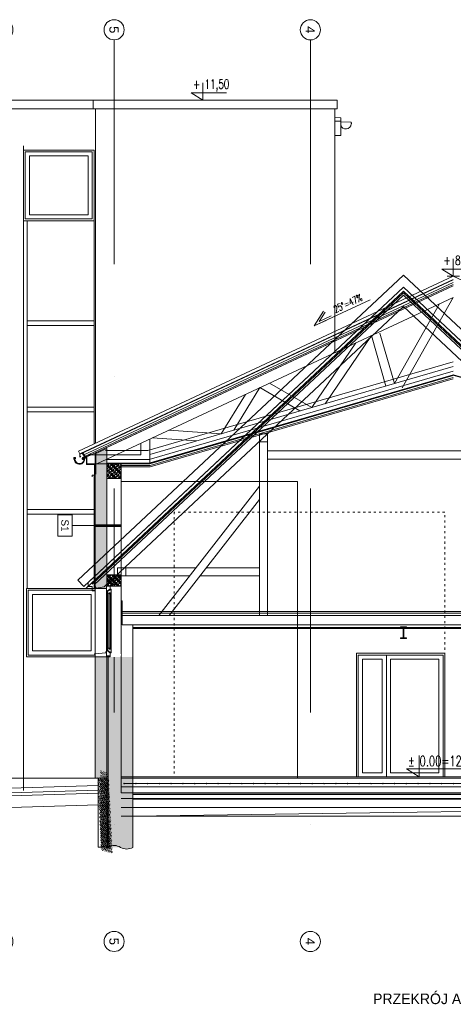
# Model space of a CAD drawing. Header units: centimetres. Extents: x -122 to 72759, y 3298 to 43172.
# Tile 7 of 243: x 26358 to 27096, y 19846 to 21519. Entities that reach past the tile are written whole.
import ezdxf
from ezdxf.enums import TextEntityAlignment as Align

# ---------------------------------------------------------------- set-up
doc = ezdxf.new("R2010")
doc.units = ezdxf.units.CM
doc.header["$MEASUREMENT"] = 0
for name, pattern in [('0.50mmSolid', [0]), ('ACAD_ISO03W100', [30, 12, -18]), ('DASHDOT', [25.4, 12.7, -6.35, 0, -6.35]), ('PAPA', [0.75, 0.35, -0.4])]:
    doc.linetypes.add(name, pattern=pattern)
doc.layers.get('0').update_dxf_attribs({"lineweight": 5})
for name, color, linetype, lineweight in [('0-LINIA CIENKA', 7, 'Continuous', 5), ('0-meble', 7, 'Continuous', 5), ('0-OSIE', 7, 'DASHDOT', 5), ('0-WIDOSK', 7, 'Continuous', 5), ('1', 7, 'Continuous', 5), ('1- ŚREDNIA', 7, 'Continuous', 5), ('1-METKI', 7, 'Continuous', 5), ('2', 7, 'Continuous', 5), ('_ nowe meble', 7, 'Continuous', 5), ('_ ściany konstrukcyjne', 7, 'Continuous', 5), ('A_izol-termiczna', 7, 'ZIGZAG', 5), ('A_okna', 7, 'Continuous', 5), ('A_opisy warstwy', 7, 'Continuous', 5), ('A_sciany', 7, 'Continuous', 5), ('A_widokowa', 7, 'Continuous', 5), ('cienka', 7, 'Continuous', 5), ('cienka sciany', 7, 'Continuous', 5), ('hacze', 7, 'Continuous', 5), ('istniejące hatch', 7, 'Continuous', 5), ('Istniejące sciany', 7, 'Continuous', 5), ('meble', 7, 'Continuous', 5), ('opisy', 7, 'Continuous', 5), ('PR-METKI', 7, 'Continuous', 5), ('widok', 7, 'Continuous', 5), ('wymiarowanie', 7, 'Continuous', 5), ('ZZZ_Xref', 7, 'Continuous', 5)]:
    doc.layers.add(name, color=color, linetype=linetype, lineweight=lineweight)
doc.styles.add('Century', font='GOTHIC.TTF')
doc.styles.add('ROMAN', font='romans.shx', dxfattribs={"width": 0.7})
doc.styles.get("Standard").update_dxf_attribs({"font": 'ARIAL.TTF'})
doc.linetypes.add('BATTING', pattern='A,0.0001,-0.1,[134,ltypeshp.shx,S=0.1,R=0,X=-0.1,Y=0],-0.2,[134,ltypeshp.shx,S=0.1,R=180,X=0.1,Y=0],-0.1', length=0.4001)
doc.linetypes.add('ZIGZAG', pattern='A,0.0001,-0.2,[131,ltypeshp.shx,S=0.2,R=0,X=-0.2,Y=0],-0.4,[131,ltypeshp.shx,S=0.2,R=180,X=0.2,Y=0],-0.2', length=0.8001)

# ---------------------------------------------------------------- blocks, each defined once
blk = doc.blocks.new('G$CFF31B65D')
at = {"layer": '1', "color": 5}
for points in [[(-17.46338415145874, -1.705528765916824, 0.4949459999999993), (-17.63218021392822, -4.483298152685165, 0.4949459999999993)], [(-17.52838063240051, -4.701300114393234, 0.05088499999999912), (-17.28784775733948, -6.514592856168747, 0.05088499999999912)], [(-15.42904663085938, -3.852965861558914, 0.845154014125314), (-17.4633846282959, -1.70552858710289, 0.845154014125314)], [(-3.456557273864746, -2.952357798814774, 0.5176379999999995), (-1.533658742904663, -4.469744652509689, 0.5176379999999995)], [(-0.4606122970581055, -2.954135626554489, 0.9493113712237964), (-3.456557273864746, -2.952357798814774, 0.9493113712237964)]]:
    blk.add_lwpolyline(points, format="xyb", dxfattribs=at)
at = {"layer": '1', "color": 8}
for points in [[(-17.52838826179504, -4.70129582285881, 0.2100870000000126), (-17.63217961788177, -4.483294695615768, 0.2100870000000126)], [(-17.22514343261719, -4.786894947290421, 1.147708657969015), (-0.243046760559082, -1.724657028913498, 1.167850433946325)], [(-16.72350168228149, -4.813299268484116, 1.162375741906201), (-0.8007011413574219, -1.640341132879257, 1.162375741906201)], [(-0.03077507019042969, -0.01365968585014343, 0.4172011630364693), (-0.6907168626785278, -1.947348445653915)], [(0.1873434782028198, -0.4635756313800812, 0.4172011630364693), (-0.243046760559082, -1.724657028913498, 0.2914734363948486)]]:
    blk.add_lwpolyline(points, format="xyb", dxfattribs=at)
at = {"layer": '2', "color": 8, "linetype": 'Continuous'}
for points in [[(-1.192092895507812e-07, 2.980232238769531e-08), (10.69585430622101, 4.322478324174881)], [(0.1873430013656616, -0.4635757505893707), (10.88319754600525, 3.858902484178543)]]:
    blk.add_lwpolyline(points, dxfattribs=at)
at = {"layer": '2', "color": 8}
for points in [[(-1.192092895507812e-07, 2.980232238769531e-08), (2.400547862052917, 0.9701249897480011)], [(0.1873430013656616, -0.4635757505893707), (2.587891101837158, 0.506549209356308)]]:
    blk.add_lwpolyline(points, dxfattribs=at)
at = {"layer": '2', "color": 5}
for points in [[(-15.8032888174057, -3.517161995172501, 2.980910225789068), (-16.94749903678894, -3.898668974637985, 2.980910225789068)], [(-16.23140358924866, -4.558623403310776, 1.097924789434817), (-0.9713510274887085, -2.872213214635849, 1.097924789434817)], [(-15.8032888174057, -3.517161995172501, 0.1712597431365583), (-16.23140358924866, -4.558623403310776, 0.1712597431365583)], [(-0.9710583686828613, -1.288913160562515, 1.447768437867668), (-1.573584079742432, -4.981036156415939, 1.447768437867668)], [(-2.957248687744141, -2.97863981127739, 1.000000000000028), (-0.9600135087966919, -3.083768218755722, 1.000000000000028)], [(-0.9600135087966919, -3.083768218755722, 0.9999999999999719), (-2.957248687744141, -2.97863981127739, 0.9999999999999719)]]:
    blk.add_lwpolyline(points, format="xyb", dxfattribs=at)
blk = doc.blocks.new('G$C3BFB8617')
at = {"layer": 'widok'}
for points in [[(-236.5215881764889, -84.3569107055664), (-141.459330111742, -40.02865183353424)], [(236.5206776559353, -84.35691046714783), (141.4584195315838, -40.02865147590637)], [(-220.6314879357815, -59.18700909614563), (-236.5215881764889, -84.3569107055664), (-216.2202944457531, -74.89026188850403)], [(-217.9255990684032, -60.89527320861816), (-227.9993795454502, -76.85213017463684), (-207.6676196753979, -67.37127494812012)], [(217.9246884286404, -60.89527297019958), (227.9984689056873, -76.85212981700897), (207.6667090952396, -67.37127470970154)], [(220.6305772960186, -59.18700885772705), (236.5206776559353, -84.35691046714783), (216.2193838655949, -74.89026165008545)]]:
    blk.add_lwpolyline(points, dxfattribs=at)
at = {"layer": '1-METKI', "char_height": 12, "width": 102.004118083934, "style": 'ROMAN'}
for insert, attachment_point, rotation in [((-199.9947716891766, -62.33350193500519), 7, 24.999999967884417), ((199.9938610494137, -62.33350157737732), 9, 335.000000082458)]:
    blk.add_mtext('25%%D=47%', dxfattribs=dict(at, insert=insert, attachment_point=attachment_point, rotation=rotation))
blk = doc.blocks.new('G$CD35C05A2')
at = {"layer": 'hacze', "transparency": 33554687}
h = blk.add_hatch(dxfattribs=at)
h.set_pattern_fill('JIS_STN_1E', color=256, scale=4, angle=228.1887953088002, style=0)
h.set_pattern_definition([(45.00000000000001, (-13749.15133592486, -4272.733391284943), (-2.828427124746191, 2.828427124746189), []), (45.00000000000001, (-13746.33133593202, -4272.733391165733), (-2.828427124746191, 2.828427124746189), [3.999999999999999, -2])])
h.paths.add_polyline_path([(8.940696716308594e-08, -2.384185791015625e-07), (-24.0000008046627, -2.384185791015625e-07), (-24.0000008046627, -24.99999833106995), (2.980232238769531e-08, -24.99999856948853)])
at = {"layer": 'hacze'}
blk.add_lwpolyline([(8.940696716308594e-08, -2.384185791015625e-07), (-24.0000008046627, -2.384185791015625e-07), (-24.0000008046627, -24.99999833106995), (2.980232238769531e-08, -24.99999856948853)], close=True, dxfattribs=at)
blk = doc.blocks.new('A$C0DC714C1')
at = {"layer": '0-meble', "const_width": 1}
blk.add_lwpolyline([(-17.55801372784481, 10.83378572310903), (0, 0), (0, 10.83378572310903)], dxfattribs=at)
at = {"layer": 'PR-METKI', "ltscale": 15}
for points in [[(0, 0), (0, 28.97003432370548)], [(0, 0), (-17.55801372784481, 10.83378572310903), (99.60958547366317, 10.83378572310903), (0, 10.83378572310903), (0, 0)], [(-12.74297661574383, 0), (12.74297661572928, 0)]]:
    blk.add_lwpolyline(points, dxfattribs=at)
at = {"layer": 'PR-METKI', "ltscale": 15, "insert": (-15.39565314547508, 28.40438462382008), "char_height": 14, "width": 220.3664531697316, "attachment_point": 1}
blk.add_mtext('{\\W0.7;\\Fromans|c238;%%P 0.00=127,35}', dxfattribs=at)
blk = doc.blocks.new('*U1276')
blk.add_line((5.577398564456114e-15, 43.51121908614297), (0, 0))
blk.add_lwpolyline([(20.30405022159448, 43.51121908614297), (-20.30405022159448, 43.51121908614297), (-20.30405022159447, 70.82629895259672), (20.30405022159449, 70.82629895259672)], close=True)
at = {"ltscale": 2, "const_width": 5}
blk.add_lwpolyline([(-5.201511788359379e-15, -48.88860509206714), (0, 0)], dxfattribs=at)
at = {"style": 'Century'}
blk.add_attdef('OZNACZENIE', text='', height=14, dxfattribs=at).set_placement((5.940714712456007e-15, 57.16875901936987), align=Align.MIDDLE_CENTER)
blk = doc.blocks.new('G$C1FD5D5F6')
at = {"layer": '0-OSIE', "ltscale": 30}
for points in [[(-3.874301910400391e-07, 1309.524713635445), (2.086162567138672e-07, -205.2947586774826)], [(370.6193493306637, 1309.289709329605), (370.6193504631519, -205.5297627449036)], [(559.6760738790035, 1309.508576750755), (559.6760730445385, -205.3108962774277)], [(893.5374016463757, 1309.399463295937), (893.5374023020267, -205.4200088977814)], [(1446.462766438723, 1309.513214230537), (1446.462766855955, -205.3062583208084)], [(1538.598345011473, 1309.526631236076), (1538.59834626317, -205.2928411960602)], [(1713.673783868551, 1309.51377594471), (1713.673783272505, -205.3056961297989)]]:
    blk.add_lwpolyline(points, dxfattribs=at)
at = {"layer": '0-OSIE', "linetype": '0.50mmSolid', "ltscale": 40}
for centre in [(-1.221895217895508e-06, 1326.660354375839), (370.6193497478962, 1326.425350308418), (559.6760720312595, 1326.644216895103), (893.5374011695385, 1326.535103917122), (1446.462765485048, 1326.648854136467), (1539.037582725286, 1326.662271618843), (1714.113021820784, 1326.649416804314), (-4.470348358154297e-07, -222.4303995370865), (370.6193498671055, -222.6654036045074), (559.6760731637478, -222.4465364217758), (893.5374018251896, -222.5556497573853), (1446.462766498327, -222.4418991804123), (1538.598345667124, -222.4284820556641), (1713.673783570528, -222.4413367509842)]:
    blk.add_circle(centre, 17.1356406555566, dxfattribs=at)
at = {"layer": '0-OSIE', "ltscale": 40, "char_height": 15.75, "attachment_point": 7, "rotation": 270.00000036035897}
for s, insert in [('\\pxqc;7', (-8.256848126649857, 1345.932176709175)), ('\\pxqc;6', (362.3625019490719, 1345.697172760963)), ('\\pxqc;5', (551.4192248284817, 1345.916039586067)), ('\\pxqc;4', (885.2805540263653, 1345.806925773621)), ('\\pxqc;3', (1438.20591750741, 1345.920675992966)), ('\\pxqc;2', (1530.780735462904, 1345.934093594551)), ('\\pxqc;1', (1705.856173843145, 1345.921238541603)), ('\\pxqc;7', (-8.256847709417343, -203.1585768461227)), ('\\pxqc;5', (551.4192252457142, -203.1747140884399)), ('\\pxqc;4', (885.2805546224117, -203.2838274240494)), ('\\pxqc;3', (1438.205918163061, -203.1700778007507)), ('\\pxqc;2', (1530.341497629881, -203.1566601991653)), ('\\pxqc;6', (362.3625023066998, -203.393581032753)), ('\\pxqc;1', (1705.416935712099, -203.1695150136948))]:
    blk.add_mtext_dynamic_manual_height_columns(s, width=38.33313120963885, gutter_width=12.5, heights=[17.57162346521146], dxfattribs=dict(at, insert=insert))
blk = doc.blocks.new('G$C59BD0A2A')
at = {"layer": 'Istniejące sciany', "ltscale": 0.5}
for points in [[(0, 0), (-553.8613255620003, -518.1775810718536), (-543.6134492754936, -529.1311662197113), (0, -20.54121935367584)], [(5.960464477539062e-08, -1.192092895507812e-07), (553.8613262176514, -518.1775808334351), (543.6134498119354, -529.1311658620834), (1.192092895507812e-07, -20.54121947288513)], [(-543.613449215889, -529.1311663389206), (0, -20.54121935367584)], [(-540.1974909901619, -532.7823615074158), (-5.960464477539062e-08, -27.38829278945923)], [(0, -20.54121935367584), (-536.2178359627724, -522.2120319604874)], [(-529.3742730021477, -525.395282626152), (5.960464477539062e-08, -30.12712144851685)], [(1.192092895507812e-07, -20.54121947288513), (536.2178365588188, -522.2120316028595)], [(543.6134496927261, -529.1311662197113), (1.192092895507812e-07, -20.54121947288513)], [(540.1974912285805, -532.7823612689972), (1.788139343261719e-07, -27.38829255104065)], [(529.3742731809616, -525.3952825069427), (1.192092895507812e-07, -30.12712180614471)], [(5.960464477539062e-08, -34.23536562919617), (-526.1323310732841, -526.4704542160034), (-522.5109733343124, -531.8701572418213), (-508.9062509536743, -529.5260070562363), (0, -53.40717053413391)], [(5.960464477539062e-08, -34.23536562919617), (526.1323317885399, -526.4704539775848), (522.5109739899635, -531.8701567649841), (508.9062514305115, -529.5260068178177), (5.960464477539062e-08, -53.4071706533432)], [(-245.0138248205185, -269.5374171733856), (-245.0138249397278, -283.5374171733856), (-231.0138253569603, -283.5374175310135), (-231.0138245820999, -269.5374172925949)], [(245.0138253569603, -269.5374171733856), (245.0138251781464, -283.537416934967), (231.0138255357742, -283.5374174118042), (231.0138251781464, -269.5374171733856)], [(-231.0138248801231, -298.5138125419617), (-1.788139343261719e-07, -298.5138120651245)], [(231.0138250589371, -298.5138123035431), (2.384185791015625e-07, -298.5138123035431)], [(-231.0138247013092, -312.5138123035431), (8.344650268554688e-07, -312.5138125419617)], [(231.0138243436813, -312.5138118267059), (-3.576278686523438e-07, -312.5138123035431)], [(-245.0138249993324, -358.717448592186), (-416.2574860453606, -578.5412197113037)], [(245.0138249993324, -358.7174484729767), (416.2574865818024, -578.5412194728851)], [(-245.0138248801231, -381.4985930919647), (-398.5108766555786, -578.541219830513)], [(245.0138249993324, -381.4985933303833), (398.5108768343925, -578.5412192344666)], [(-472.1706393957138, -497.1556006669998), (-352.8577393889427, -497.1556005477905)], [(-335.1111300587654, -497.1556006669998), (-245.0138248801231, -497.1556007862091)], [(335.1111303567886, -497.1556003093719), (245.0138251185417, -497.1556004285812)], [(472.1706397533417, -497.1556003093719), (352.8577399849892, -497.1556004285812)], [(-472.1706392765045, -511.1556007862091), (-363.763799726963, -511.1556007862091)], [(-346.0171902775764, -511.1556006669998), (-245.0138248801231, -511.1556007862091)], [(346.0171904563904, -511.1556005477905), (245.0138253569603, -511.1556006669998)], [(472.1706395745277, -511.1556005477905), (363.7637999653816, -511.1556003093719)], [(-502.2178356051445, -557.2120320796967), (-508.2178356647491, -557.2120317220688), (-508.2178359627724, -550.2120317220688), (-515.2178356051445, -550.2120319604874), (-515.2178354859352, -543.2120318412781), (-522.2178357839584, -543.2120316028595), (-522.2178357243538, -536.2120316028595), (-529.2178359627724, -536.2120318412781), (-529.2178359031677, -529.2120316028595), (-536.2178358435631, -529.2120317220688), (-536.2178357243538, -522.2120318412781), (-536.2178359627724, -522.2120319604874)], [(502.2178362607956, -557.2120317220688), (508.217836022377, -557.2120313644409), (508.217836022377, -550.2120316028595), (515.2178357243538, -550.2120316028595), (515.2178361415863, -543.2120316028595), (522.2178363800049, -543.2120314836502), (522.2178360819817, -536.2120316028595), (529.2178364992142, -536.2120314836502), (529.2178363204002, -529.2120316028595), (536.2178363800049, -529.2120312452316), (536.2178365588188, -522.2120316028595), (536.2178365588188, -522.2120316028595)], [(543.6134496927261, -529.1311662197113), (540.1974913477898, -532.7823610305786)], [(-477.993885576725, -571.5412193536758), (472.1714336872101, -571.5412197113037)], [(-477.9561676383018, -574.5412194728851), (472.1714656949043, -574.5412194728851)], [(-477.9058774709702, -578.5412197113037), (472.17150837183, -578.5412194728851)], [(-460.1706392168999, -594.5412194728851), (460.1706395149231, -594.5412192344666)], [(-460.1706394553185, -598.5412197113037), (155.1854622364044, -598.5412194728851)], [(-460.1706391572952, -600.5412194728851), (155.1854624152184, -600.5412195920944)], [(179.1854663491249, -598.5412197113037), (460.1706396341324, -598.5412194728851)], [(179.1854659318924, -600.5412194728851), (460.1706398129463, -600.5412194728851)], [(-460.1706391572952, -880.5412194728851), (155.1854622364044, -880.5412199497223)], [(-460.1706392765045, -882.5412197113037), (155.1854622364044, -882.5412197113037)], [(179.1854737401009, -880.5412199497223), (460.1706393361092, -880.5412199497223)], [(179.1854737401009, -882.541219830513), (460.1706395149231, -882.5412199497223)], [(-460.1706394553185, -890.5412192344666), (155.1854621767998, -890.5412193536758)], [(179.1854740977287, -890.5412193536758), (460.1706395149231, -890.5412195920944)]]:
    blk.add_lwpolyline(points, dxfattribs=at)
for points in [[(-231.0138247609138, -578.5412193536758), (-231.0138248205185, -269.5374170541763), (-245.0138248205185, -269.5374171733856), (-245.0138248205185, -578.5412194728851)], [(231.0138252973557, -578.5412194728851), (231.0138251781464, -269.5374171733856), (245.0138253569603, -269.5374171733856), (245.0138251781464, -578.5412194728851)], [(-472.1706708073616, -511.1571984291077), (-472.1706706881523, -497.1571983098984), (-486.1706705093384, -497.1571983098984), (-486.170670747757, -511.1593384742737)], [(472.1706708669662, -511.1571984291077), (472.1706712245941, -497.1571980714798), (486.1706709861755, -497.1571977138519), (486.1706715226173, -511.1593384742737)], [(-5, -597.5412199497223), (5.000000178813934, -597.5412197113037), (5.000000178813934, -598.5412197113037), (0.5000002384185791, -598.5412195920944), (0.5, -616.5412192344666), (4.999999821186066, -616.5412197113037), (5.000000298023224, -617.5412197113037), (-4.999999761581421, -617.541219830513), (-4.999999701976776, -616.541219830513), (-0.4999997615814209, -616.5412193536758), (-0.5000001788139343, -598.5412195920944), (-5.000000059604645, -598.5412197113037)], [(179.1854662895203, -594.5412195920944), (155.1854620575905, -594.5412194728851), (155.1854620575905, -938.8932307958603), (179.1854751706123, -938.8932309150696)]]:
    blk.add_lwpolyline(points, close=True, dxfattribs=at)
for points in [[(460.1706395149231, -594.5412192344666), (472.1716791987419, -594.5412193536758), (472.1706398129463, -497.1556003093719), (502.2201916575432, -497.1587952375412), (502.1935878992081, -972.5412197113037, 0.3074941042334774), (480.9233461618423, -972.5412194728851, -0.2619186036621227), (460.1706394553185, -972.5412194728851)], [(-460.1706386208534, -594.5412194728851), (-478.2201946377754, -594.5412175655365), (-478.2201925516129, -553.5412151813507), (-502.2201917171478, -553.5422692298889), (-502.1935877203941, -972.5412194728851, -0.3074941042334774), (-480.9233459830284, -972.5412192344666, 0.2619186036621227), (-460.1706392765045, -972.5412194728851)]]:
    blk.add_lwpolyline(points, format="xyb", close=True, dxfattribs=at)
blk = doc.blocks.new('A$C62ED3DEA')
at = {"layer": '0-WIDOSK', "const_width": 1}
blk.add_lwpolyline([(-17.55801372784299, 10.77340776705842), (-1.818989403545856e-12, -3.637978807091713e-12), (-1.818989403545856e-12, 10.77340776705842)], dxfattribs=at)
at = {"layer": 'PR-METKI', "ltscale": 15}
for points in [[(-1.818989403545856e-12, -2.728484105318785e-12), (-1.818989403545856e-12, 26.32330762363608)], [(-1.818989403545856e-12, -2.728484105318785e-12), (-17.55801372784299, 10.77340776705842), (36.06441087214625, 10.77340776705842), (-1.818989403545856e-12, 10.77340776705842), (-1.818989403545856e-12, -2.728484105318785e-12)], [(-9.247762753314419, -2.728484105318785e-12), (9.247762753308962, -2.728484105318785e-12)]]:
    blk.add_lwpolyline(points, dxfattribs=at)
blk = doc.blocks.new('G$C3ED2887D')
at = {"layer": 'PR-METKI', "xscale": 1.115624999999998, "yscale": 1.115624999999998, "zscale": 1.115625, "rotation": 1.219350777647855e-06}
blk.add_blockref('A$C62ED3DEA', (-2.980232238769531e-08, -1.192092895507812e-07), dxfattribs=at)
at = {"layer": 'PR-METKI', "color": 51, "ltscale": 15, "insert": (-16.70407971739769, 14.52261757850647), "char_height": 15.61875, "width": 196.677059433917, "attachment_point": 7, "rotation": 1.2193332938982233e-06}
blk.add_mtext('{\\W0.7;\\Fromans|c238;+ 8,51}', dxfattribs=at)
blk = doc.blocks.new('*U1266')
at = {"color": 7, "lineweight": 50, "true_color": 0xffffff}
blk.add_wipeout([(44.000000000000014, 116.00000000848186), (44.000000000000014, 9.577085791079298e-09), (0, 0), (2.1542013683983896e-07, 120), (25.000000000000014, 120), (25.000000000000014, 115.9999999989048)], dxfattribs=at).dxf.layer = 'cienka'
at = {"layer": 'A_izol-termiczna', "ltscale": 34}
blk.add_line((25, 115.9999999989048), (25, 119.9999999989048), dxfattribs=at)
at = {"layer": 'A_izol-termiczna', "linetype": 'Continuous'}
blk.add_line((25, 115.9999999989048), (44, 116.0000000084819), dxfattribs=at).dxf.unprotected_set("ltscale", 0)
at = {"layer": 'A_izol-termiczna', "linetype": 'Continuous', "ltscale": 34}
blk.add_line((25, 2.824034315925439e-18), (44, 9.5770621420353e-09), dxfattribs=at)
at = {"layer": 'A_okna'}
for p, q in [((18.50000000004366, 114.4138864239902), (18.50000000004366, 119.9999999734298)), ((18.50000000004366, 119.9999999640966), (24.99999999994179, 119.9999999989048)), ((16.7000000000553, 115.0138864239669), (18.50000000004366, 115.0138864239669)), ((16.7000000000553, 115.0138864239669), (16.7000000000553, 108.7138864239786)), ((16.7000000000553, 108.7138864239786), (21.10000000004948, 108.7138864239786)), ((16.7000000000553, 108.7138864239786), (18.7000000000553, 108.7138864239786)), ((16.73606914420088, 108.0978638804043), (16.93126547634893, 108.7138864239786)), ((16.83232870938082, 107.4236431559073), (16.73606914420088, 108.0978638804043)), ((18.7000000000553, 107.0138864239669), (16.83232870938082, 107.4236431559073)), ((18.50000000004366, 115.0138864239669), (18.50000000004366, 113.2138864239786)), ((20.2000000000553, 114.4138864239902), (18.50000000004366, 114.4138864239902)), ((18.50000000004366, 113.2138864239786), (20.90000000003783, 113.2138864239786)), ((18.7000000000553, 108.7138864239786), (18.7000000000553, 107.0138864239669)), ((18.7000000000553, 108.4138864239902), (19.2000000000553, 108.4138864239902)), ((19.2000000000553, 108.4138864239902), (20.60106894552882, 108.4138864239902)), ((19.2000000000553, 108.4138864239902), (19.2000000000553, 106.9902540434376)), ((20.60106894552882, 106.9902540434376), (19.2000000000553, 106.9902540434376)), ((20.2000000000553, 113.6138864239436), (20.2000000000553, 114.4138864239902)), ((21.50000000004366, 113.6138864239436), (20.2000000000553, 113.6138864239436)), ((21.10106894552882, 108.4138864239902), (20.60106894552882, 108.4138864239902)), ((20.60106894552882, 108.4138864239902), (20.60106894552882, 106.9902540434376)), ((20.90000000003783, 113.2138864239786), (20.90000000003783, 112.0138864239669)), ((20.90000000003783, 112.0138864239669), (23.10000000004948, 112.0138864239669)), ((21.10000000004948, 108.7138864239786), (21.10605731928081, 107.0138972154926)), ((21.10605731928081, 107.0138972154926), (23.10000000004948, 107.474498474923)), ((21.50000000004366, 112.6138864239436), (21.50000000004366, 113.6138864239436)), ((23.10000000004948, 112.6138864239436), (21.50000000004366, 112.6138864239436)), ((23.10000000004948, 111.2138864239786), (23.10000000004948, 112.6138864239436)), ((23.10000000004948, 112.0138864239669), (23.10000000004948, 107.474498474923)), ((25.00000000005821, 111.2138864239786), (23.10000000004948, 111.2138864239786)), ((0, 0), (0, 2)), ((16.70000000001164, 13.29999999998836), (21.10000000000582, 13.29999999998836)), ((16.70000000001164, 13.29999999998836), (18.70000000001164, 13.29999999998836)), ((16.70000000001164, 7), (16.70000000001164, 13.29999999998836)), ((16.70000000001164, 7), (18.5, 7)), ((16.83232870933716, 14.59024326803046), (16.73606914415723, 13.91602254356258)), ((16.73606914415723, 13.91602254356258), (16.93126547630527, 13.29999999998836)), ((18.70000000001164, 15), (16.83232870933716, 14.59024326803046)), ((18.4953962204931, 7.599999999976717), (18.4953962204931, 2.824034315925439e-18)), ((18.5, 7), (18.5, 8.799999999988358)), ((18.5, 8.799999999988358), (20.89999999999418, 8.799999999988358)), ((20.20000000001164, 7.599999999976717), (18.5, 7.599999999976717)), ((18.5, 1.5), (25, 1.5)), ((18.5, 2.824034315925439e-18), (25, 2.824034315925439e-18)), ((18.70000000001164, 13.29999999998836), (18.70000000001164, 15)), ((18.70000000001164, 13.59999999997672), (19.20000000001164, 13.59999999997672)), ((19.20000000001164, 13.59999999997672), (19.20000000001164, 15.0236323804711)), ((20.60106894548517, 15.0236323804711), (19.20000000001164, 15.0236323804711)), ((19.20000000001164, 13.59999999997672), (20.60106894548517, 13.59999999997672)), ((21.5, 8.399999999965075), (20.20000000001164, 8.399999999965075)), ((20.20000000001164, 8.399999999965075), (20.20000000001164, 7.599999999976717)), ((20.60106894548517, 13.59999999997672), (20.60106894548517, 15.0236323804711)), ((21.10106894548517, 13.59999999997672), (20.60106894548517, 13.59999999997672)), ((20.89999999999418, 10), (23.10000000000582, 10)), ((20.89999999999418, 8.799999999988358), (20.89999999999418, 10)), ((21.10000000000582, 13.29999999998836), (21.10605731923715, 14.99998920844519)), ((21.10605731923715, 14.99998920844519), (23.10000000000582, 14.53938794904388)), ((21.5, 9.399999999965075), (21.5, 8.399999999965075)), ((23.10000000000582, 9.399999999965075), (21.5, 9.399999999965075)), ((23.10000000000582, 10), (23.10000000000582, 14.53938794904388)), ((25, 10.79999999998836), (23.10000000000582, 10.79999999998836)), ((23.10000000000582, 10.79999999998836), (23.10000000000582, 9.399999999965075)), ((25, 2.824034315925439e-18), (25, 10.79999999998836))]:
    blk.add_line(p, q, dxfattribs=at)
at = {"layer": 'A_okna', "lineweight": 0}
for p, q in [((25, 10.80000000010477), (25, 119.9999999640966)), ((16.7000000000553, 108.7138864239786), (16.70000000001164, 13.29999999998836)), ((18.7000000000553, 108.4138864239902), (18.70000000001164, 15.00000000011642)), ((21.10106894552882, 108.4138864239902), (21.10605731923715, 14.9999892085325)), ((23.10000000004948, 107.474498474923), (23.10000000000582, 14.5393879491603))]:
    blk.add_line(p, q, dxfattribs=at)
at = {"layer": 'A_sciany', "ltscale": 34}
blk.add_line((25, 119.9999999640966), (-1.567373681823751e-16, 120), dxfattribs=at)
blk.add_lwpolyline([(25.8136868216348, 8.81435855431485), (25.8136868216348, 6.667521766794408), (45.07673256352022, 5.000002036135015), (44.61475434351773, 3.292622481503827)], dxfattribs=at)
at = {"layer": 'A_widokowa'}
for p, q in [((0, 5), (-1.567373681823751e-16, 120)), ((44, 116.0000000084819), (44, 9.57706447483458e-09))]:
    blk.add_line(p, q, dxfattribs=at)
blk = doc.blocks.new('G$C8E3AB248')
at = {"layer": 'cienka sciany', "lineweight": 5, "transparency": 33554687}
h = blk.add_hatch(dxfattribs=at)
h.set_pattern_fill('HONEY', color=256, scale=0.9999999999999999, angle=270.1887953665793)
h.set_pattern_definition([(131.9999999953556, (-939.2683068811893, 10531.15583467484), (-5.230108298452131, 1.699365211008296), [3.174999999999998, -6.349999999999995]), (251.9999999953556, (-939.2683068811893, 10531.15583467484), (1.143360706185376, -5.379089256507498), [3.174999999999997, -6.349999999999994]), (191.9999999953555, (-939.2683068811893, 10531.15583467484), (-4.086747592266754, -3.679724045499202), [-6.349999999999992, 3.174999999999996])])
h.paths.add_polyline_path([(241.3559358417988, 4683.492010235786), (221.3559357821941, 4674.165856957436), (221.3559348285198, 4123.588703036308), (241.3559346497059, 4123.588703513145)])
h = blk.add_hatch(dxfattribs=at)
h.set_pattern_fill('HONEY', color=256, scale=0.5, angle=270.1887953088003)
h.set_pattern_definition([(42.00000000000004, (123388788.8593463, 1021208122.332567), (0.8496826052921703, 2.615054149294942), [1.587499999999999, -3.174999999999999]), (162, (123388788.8593463, 1021208122.332567), (-2.689544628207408, -0.5716803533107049), [1.5875, -3.174999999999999]), (101.9999999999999, (123388788.8593463, 1021208122.332567), (-1.839862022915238, 2.043373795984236), [-3.175, 1.5875])])
h.paths.add_polyline_path([(241.3559346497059, 4123.588703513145), (241.3825391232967, 4006.255932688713), (226.3825391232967, 4006.255932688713), (226.3825390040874, 4123.588703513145)])
at = {"layer": 'istniejące hatch', "lineweight": 5, "ltscale": 0.5, "transparency": 33554687}
h = blk.add_hatch(color=256, dxfattribs=at)
h.dxf.hatch_style = 1
edge = h.paths.add_edge_path()
edge.add_line((285.3387204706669, 4329.445971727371), (241.3474265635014, 4329.464134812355))
edge.add_line((241.3474265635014, 4329.464134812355), (241.3644430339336, 4005.588701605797))
edge.add_arc((253.9508925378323, 3989.930609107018), 18.92832960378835, 55.81529159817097, 124.18470891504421, ccw=False)
edge.add_arc((274.9623664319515, 4024.038176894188), 21.16723493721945, 240.6457295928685, 299.3542707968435)
edge.add_line((285.338720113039, 4005.588702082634), (285.3387197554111, 4050.485107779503))
at = {"layer": '0-LINIA CIENKA', "lineweight": 5}
for points in [[(565.3713398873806, 4123.588705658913), (565.3839095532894, 4627.588718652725), (265.3334988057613, 4627.588719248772)], [(815.8319582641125, 4125.588706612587), (815.8319515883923, 4335.588703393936), (665.6479368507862, 4335.588703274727), (665.6479150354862, 4125.588707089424)], [(665.6479368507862, 4335.58870279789), (815.8319512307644, 4335.588703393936)], [(812.8319582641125, 4125.588706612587), (812.831951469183, 4332.588703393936), (668.6479366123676, 4332.588703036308), (668.6479148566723, 4125.588706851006)]]:
    blk.add_lwpolyline(points, dxfattribs=at)
for points in [[(716.5327012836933, 4332.588703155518), (668.6479088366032, 4332.588703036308), (668.6479149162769, 4125.588703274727), (716.5327074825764, 4125.588703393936)], [(709.532701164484, 4325.588703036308), (675.6479088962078, 4325.588703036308), (675.6479149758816, 4132.588703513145), (709.532707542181, 4132.588703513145)], [(716.5327012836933, 4332.588703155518), (812.8319521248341, 4332.588703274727), (812.8319584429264, 4125.588703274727), (716.532707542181, 4125.588703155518)], [(723.5327012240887, 4325.588703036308), (805.8319520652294, 4325.588703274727), (805.8319583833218, 4132.588703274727), (723.5327076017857, 4132.588703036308)]]:
    blk.add_lwpolyline(points, close=True, dxfattribs=at)
at = {"layer": '1- ŚREDNIA', "lineweight": 5}
for points in [[(830.3780482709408, 4970.639621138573), (195.158445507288, 4674.431856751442), (195.158445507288, 4668.667719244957), (196.5823648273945, 4670.711286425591)], [(830.3780432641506, 4970.087930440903), (195.6057583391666, 4674.088753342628)], [(830.3779747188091, 4962.364252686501), (202.1962350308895, 4669.438297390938)], [(830.3779551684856, 4960.157487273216), (203.0414714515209, 4667.625682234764)], [(265.3558965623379, 4652.58870112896), (314.8925289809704, 4652.588310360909), (830.3765513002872, 4802.108119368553)], [(265.3559119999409, 4654.588700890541), (314.6083364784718, 4654.588312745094), (830.3765698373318, 4804.190558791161)], [(213.8214187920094, 4683.134544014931), (198.818454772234, 4676.138547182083), (206.2976231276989, 4665.29166841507), (206.2976232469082, 4656.588315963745), (220.2444997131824, 4656.588316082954)], [(213.8214193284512, 4683.134544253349), (198.8184551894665, 4676.138547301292), (206.2976236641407, 4665.291668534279), (206.2976235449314, 4656.588316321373), (220.244500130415, 4656.588316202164)], [(214.0327279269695, 4682.681390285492), (200.0254495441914, 4676.14968931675), (207.2976228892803, 4665.603010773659), (207.2976226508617, 4657.588316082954), (220.2444998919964, 4657.588316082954)], [(214.0327284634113, 4682.681390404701), (200.0254498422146, 4676.14968919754), (207.2976234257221, 4665.603010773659), (207.2976232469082, 4657.588316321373), (220.2445003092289, 4657.588316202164)], [(226.3825390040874, 4110.739504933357), (-278.6440645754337, 4095.588706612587), (-582.9670598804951, 4095.588698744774)], [(226.3825390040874, 4102.735905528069), (-278.5240915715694, 4087.588706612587), (-572.9670449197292, 4087.588708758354)]]:
    blk.add_lwpolyline(points, dxfattribs=at)
for points in [[(241.3559358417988, 4683.492010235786), (221.3559357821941, 4674.165856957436), (221.3559348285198, 4123.588703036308), (241.3559346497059, 4123.588703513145)], [(241.3559346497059, 4123.588703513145), (241.3825391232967, 4006.255932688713), (226.3825391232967, 4006.255932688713), (226.3825390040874, 4123.588703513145)]]:
    blk.add_lwpolyline(points, close=True, dxfattribs=at)
for points, elevation in [([(211.8580634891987, 4657.588464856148), (220.2444998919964, 4657.588167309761), (220.2445000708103, 4638.074727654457), (221.739767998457, 4638.074727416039)], 6.103515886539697e-06), ([(211.8580639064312, 4657.588464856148), (220.2445002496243, 4657.58816754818), (220.2445004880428, 4638.074727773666), (221.7397684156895, 4638.074727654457)], 6.103515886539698e-06), ([(221.7397678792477, 4638.074727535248), (216.2424245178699, 4638.074727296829), (216.2424248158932, 4635.074727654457)], 6.103515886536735e-06), ([(221.7397682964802, 4638.074727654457), (216.2424249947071, 4638.074727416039), (216.2424252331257, 4635.074727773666)], 6.103515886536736e-06)]:
    blk.add_lwpolyline(points, dxfattribs=dict(at, elevation=elevation))
at = {"layer": '_ nowe meble', "lineweight": 5, "ltscale": 0.5}
for points in [[(632.924022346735, 5260.588703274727), (28.35172972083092, 5260.588703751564), (28.35172978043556, 5275.588703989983), (632.9240224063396, 5275.588703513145)], [(99.3383147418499, 5070.588756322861), (99.33830961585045, 5190.588701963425), (219.3383096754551, 5190.588702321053), (219.338170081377, 5070.588683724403)], [(102.3383147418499, 5073.588754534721), (102.3383097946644, 5187.588702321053), (216.3383079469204, 5187.588702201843), (216.3381718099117, 5073.588685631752)], [(109.3383146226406, 5080.588750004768), (109.3383097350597, 5180.588702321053), (209.338303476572, 5180.588702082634), (209.3381761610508, 5080.588689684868)], [(104.400482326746, 4329.455091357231), (104.4004769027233, 4445.678771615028), (224.400476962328, 4445.678771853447), (224.4003375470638, 4329.455018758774)], [(107.4004822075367, 4332.455089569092), (107.4004770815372, 4442.678771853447), (221.4004753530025, 4442.678771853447), (221.4003393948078, 4332.455020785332)], [(114.4004820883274, 4339.455085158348), (114.4004771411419, 4435.678771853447), (214.4004708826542, 4435.678771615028), (214.4003437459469, 4339.455024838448)]]:
    blk.add_lwpolyline(points, close=True, dxfattribs=at)
for points in [[(265.3334716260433, 5275.588703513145), (221.6499507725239, 5275.588703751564), (217.6499510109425, 5275.588703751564), (217.6499510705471, 5260.588703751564), (221.6499507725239, 5260.588703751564), (221.6499502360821, 4692.301937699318)], [(51.8472007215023, 5260.588703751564), (608.924022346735, 5260.588703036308), (628.9240224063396, 5260.588703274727), (628.9240221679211, 4846.275706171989)], [(628.9240219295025, 5215.612656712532), (638.9535689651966, 5215.612656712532), (638.9535687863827, 5245.603653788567), (628.9240224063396, 5245.941788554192)], [(638.953568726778, 5239.600244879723), (628.9240222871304, 5239.938379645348)], [(99.33830913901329, 4102.588703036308), (99.33830961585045, 5197.61265707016)], [(219.7453619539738, 4638.074727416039), (219.7453070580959, 4445.678737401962), (105.7454499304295, 4445.678806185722), (105.7454447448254, 5070.588703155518), (219.7454430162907, 5070.588703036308), (219.7453604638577, 4691.413812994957)], [(830.106564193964, 4940.170133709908), (743.2330911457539, 4786.486469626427)], [(806.7083231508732, 4929.259354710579), (730.1749685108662, 4793.867895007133)], [(219.7454059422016, 4900.58870279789), (105.7454462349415, 4900.588702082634)], [(219.7454059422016, 4892.58870279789), (105.7454463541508, 4892.588702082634)], [(690.9433459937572, 4875.277259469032), (612.1297369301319, 4759.628420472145)], [(690.9433459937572, 4875.277259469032), (715.7687514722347, 4789.689269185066)], [(705.3495629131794, 4879.4558852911), (730.1749685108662, 4793.867895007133)], [(664.3358615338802, 4862.869985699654), (589.5055415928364, 4753.066111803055)], [(314.1820473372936, 4673.206188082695), (830.3767363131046, 4822.932130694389)], [(241.3559356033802, 4657.588700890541), (314.1820477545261, 4657.58870100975), (830.3765975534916, 4807.314140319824)], [(265.3559356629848, 4657.58870100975), (314.1820479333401, 4657.588316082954), (830.3765974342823, 4807.314218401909)], [(314.1820475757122, 4657.587931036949), (830.3765976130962, 4807.313833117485)], [(456.8574272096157, 4714.590581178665), (501.431441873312, 4786.906407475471)], [(569.5926059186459, 4747.290223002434), (501.431441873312, 4786.906407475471)], [(589.5055415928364, 4753.066111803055), (517.9939288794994, 4794.629621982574)], [(435.4007655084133, 4708.366924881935), (476.7035655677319, 4775.37560915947)], [(219.7454054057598, 4753.888468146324), (105.745445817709, 4753.888467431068)], [(219.7454055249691, 4745.888468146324), (105.745445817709, 4745.88846719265)], [(318.306581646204, 4701.513882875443), (393.6261632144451, 4696.249904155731)], [(346.3496516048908, 4714.590581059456), (435.4007655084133, 4708.366924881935)], [(207.297622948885, 4669.61035823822), (207.2976226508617, 4657.588316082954)], [(207.2976234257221, 4669.61035823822), (207.2976232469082, 4657.588316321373)], [(219.7454055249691, 4579.636643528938), (105.7454457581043, 4579.636642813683)], [(219.7454055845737, 4571.636643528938), (105.7454458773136, 4571.636642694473)], [(-335.9100213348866, 4459.214339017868), (-335.9100212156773, 4123.588706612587), (243.2891629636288, 4123.588706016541)], [(1389.865398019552, 4114.035904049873), (271.0653950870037, 4114.035912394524)], [(226.3825390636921, 4097.733656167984), (-278.4491084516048, 4082.588706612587), (-582.9670447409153, 4082.588707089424)], [(226.9822693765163, 4077.742650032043), (-278.1491760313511, 4062.588706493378), (-582.9670446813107, 4062.588707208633)], [(265.333461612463, 4073.588705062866), (1395.333902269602, 4073.588707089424)], [(265.3334614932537, 4058.588705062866), (1395.333902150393, 4058.588707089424)]]:
    blk.add_lwpolyline(points, dxfattribs=at)
blk.add_lwpolyline([(638.9535687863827, 5238.649843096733), (655.5944373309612, 5238.162087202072, -0.7098785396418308), (656.5549628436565, 5235.130611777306, -0.8674013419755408), (638.9535688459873, 5233.246836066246, -0.274805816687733)], format="xyb", dxfattribs=at)
at = {"layer": '_ nowe meble', "lineweight": 5}
for points in [[(830.3780972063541, 4976.156533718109), (193.0453538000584, 4678.963395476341), (195.1584452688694, 4674.431856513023)], [(830.3780970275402, 4976.156533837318), (1467.710840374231, 4678.963395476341), (1465.597749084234, 4674.431856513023)], [(830.378004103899, 4965.674400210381), (200.9283802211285, 4672.157221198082)], [(830.3779551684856, 4960.157487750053), (207.297622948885, 4669.61035823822), (207.2976231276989, 4657.588316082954)], [(830.3777788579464, 4940.296603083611), (224.1078989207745, 4657.588315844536)], [(207.2976226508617, 4657.588316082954), (314.1820478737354, 4657.588316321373), (314.1820478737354, 4699.590581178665)], [(213.6838741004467, 4672.588315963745), (299.1820476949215, 4672.588316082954), (299.1820477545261, 4692.595966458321)], [(213.6838745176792, 4672.588316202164), (299.1820480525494, 4672.588316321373), (299.1820481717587, 4692.595966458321)], [(222.1750511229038, 4640.136345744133), (222.1750513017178, 4676.547816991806)], [(222.1750515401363, 4640.136345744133), (222.1750517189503, 4676.547817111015)]]:
    blk.add_lwpolyline(points, dxfattribs=at)
at = {"layer": '_ nowe meble', "lineweight": 5, "ltscale": 0.5}
for centre in [(270.4653950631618, 4114.035912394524), (290.4653951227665, 4114.035912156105), (310.4653951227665, 4114.035912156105), (330.4653951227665, 4114.035911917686), (350.4653953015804, 4114.035911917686), (350.4653953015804, 4114.035911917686), (370.4653953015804, 4114.035911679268), (390.4653954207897, 4114.035911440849), (410.4653954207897, 4114.03591132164), (430.4653954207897, 4114.035911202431), (450.465395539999, 4114.035910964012), (470.465395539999, 4114.035910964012), (490.4653955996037, 4114.035910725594), (510.4653957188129, 4114.035910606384), (530.4653957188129, 4114.035910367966), (550.4653957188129, 4114.035910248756), (570.4653958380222, 4114.035910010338), (590.4653958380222, 4114.035910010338), (610.4653958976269, 4114.035909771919), (630.4653960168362, 4114.03590965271), (650.4653960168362, 4114.035909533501), (650.4653960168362, 4114.035909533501), (670.4653960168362, 4114.035909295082), (690.4653961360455, 4114.035909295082), (710.4653961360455, 4114.035909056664), (730.4653962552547, 4114.035909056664), (750.4653963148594, 4114.035908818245), (770.4653963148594, 4114.035908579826), (790.4653964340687, 4114.035908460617), (810.4653964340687, 4114.035908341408), (830.4653964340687, 4114.035908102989)]:
    blk.add_circle(centre, 0.5999999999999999, dxfattribs=at)
blk.add_point((537.2801147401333, 4088.588705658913), dxfattribs=at)
at = {"layer": '_ ściany konstrukcyjne', "lineweight": 5}
for points in [[(241.3559352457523, 4098.588707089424), (241.3559359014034, 4657.588316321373), (265.355936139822, 4657.588701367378), (265.3559361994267, 4098.588707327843)], [(265.3334615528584, 4098.588704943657), (1395.333902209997, 4098.588707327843)], [(265.3334614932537, 4088.588705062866), (1395.333902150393, 4088.588707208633)]]:
    blk.add_lwpolyline(points, dxfattribs=at)
at = {"layer": 'cienka sciany', "linetype": 'BATTING', "lineweight": 5, "ltscale": 15}
for points in [[(238.5608188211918, 4680.088701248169), (310.9848054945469, 4680.08870112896), (830.3768056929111, 4830.741580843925)], [(241.3559355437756, 4665.08870112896), (313.1163001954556, 4665.088700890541), (830.3766668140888, 4815.123287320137)]]:
    blk.add_lwpolyline(points, dxfattribs=at)
at = {"layer": 'cienka sciany', "linetype": 'PAPA', "lineweight": 5, "ltscale": 5, "const_width": 2}
for points in [[(241.3559355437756, 4658.58870112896), (314.039948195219, 4658.588700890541), (830.3766067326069, 4808.355360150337)], [(1419.400258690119, 4658.58870112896), (1346.71624609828, 4658.58870100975), (830.3795875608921, 4808.355360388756)]]:
    blk.add_lwpolyline(points, dxfattribs=at)
at = {"layer": 'cienka sciany', "lineweight": 5}
for points in [[(265.3334613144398, 4125.588705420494), (1416.828284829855, 4125.588707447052)], [(265.3334613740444, 4123.588705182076), (1395.333902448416, 4123.588707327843)], [(265.3334614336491, 4108.588704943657), (1395.4002584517, 4108.588707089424)]]:
    blk.add_lwpolyline(points, dxfattribs=at)
at = {"layer": 'hacze', "lineweight": 5}
blk.add_lwpolyline([(1394.867080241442, 4088.588707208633), (1392.867080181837, 4020.59151828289), (1377.367080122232, 4020.591518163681), (1377.367080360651, 3970.59151828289), (1339.925261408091, 4058.588707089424), (285.3387200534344, 4058.588705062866), (1333.542929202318, 4073.588706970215), (1350.51732006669, 4088.588707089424)], dxfattribs=at)
at = {"layer": 'meble', "linetype": 'ACAD_ISO03W100', "lineweight": 5, "ltscale": 0.3}
blk.add_lwpolyline([(815.8319582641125, 4125.588703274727), (815.8319516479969, 4575.588703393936), (355.8319516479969, 4575.588703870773), (355.8319511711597, 4125.588703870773)], close=True, dxfattribs=at)
at = {"layer": '_ nowe meble', "lineweight": 5, "ltscale": 0.5}
for name, p in [('G$C1FD5D5F6', (-306.2735250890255, 4068.354340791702)), ('G$C3BFB8617', (830.3780969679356, 4976.156533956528)), ('G$CD35C05A2', (265.3559361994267, 4657.588316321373)), ('G$CD35C05A2', (265.3559364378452, 4468.588700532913))]:
    blk.add_blockref(name, p, dxfattribs=at)
at = {"layer": 'A_opisy warstwy', "lineweight": 5}
ref = blk.add_blockref('*U1276', (221.3559356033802, 4552.601974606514), dxfattribs=dict(at, xscale=-0.9000000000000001, yscale=0.9000000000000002, zscale=0.9000000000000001, rotation=89.99999968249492))
ref.add_attrib('OZNACZENIE', 'S1', dxfattribs={"layer": '0', "height": 12.59999999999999, "rotation": 269.9999999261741, "style": 'Century'}).set_placement((169.9040519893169, 4552.601974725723), align=Align.MIDDLE_CENTER)
at = {"layer": 'opisy', "color": 6, "lineweight": 5, "xscale": 1.25, "yscale": 1.25, "zscale": 1.25, "rotation": 2.476809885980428e-08}
blk.add_blockref('A$C0DC714C1', (772.4438550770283, 4125.588706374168), dxfattribs=at)
at = {"layer": 'PR-METKI', "lineweight": 5, "xscale": 1.115624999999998, "yscale": 1.115624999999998, "zscale": 1.115625, "rotation": 1.219350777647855e-06}
blk.add_blockref('A$C62ED3DEA', (404.2902965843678, 5275.588703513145), dxfattribs=at)
at = {"layer": 'wymiarowanie', "lineweight": 5, "ltscale": 0.5}
for name, p in [('G$C3ED2887D', (830.3780973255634, 4976.156533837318)), ('G$C59BD0A2A', (745.5093592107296, 4978.12992143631))]:
    blk.add_blockref(name, p, dxfattribs=at)
for p, rotation in [((203.110051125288, 4669.863726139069), 359.9999998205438), ((203.1100514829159, 4669.863726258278), 359.9999998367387)]:
    blk.add_blockref('G$CFF31B65D', p, dxfattribs=dict(at, rotation=rotation))
at = {"lineweight": 5, "insert": (693.8538008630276, 3757.361555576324), "char_height": 18, "attachment_point": 1, "rotation": 359.99999997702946}
blk.add_mtext_dynamic_manual_height_columns('{\\W0.95;PRZEKRÓJ A-A}', width=4014.044747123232, gutter_width=12.5, heights=[165.2077813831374], dxfattribs=at)
at = {"layer": 'PR-METKI', "color": 51, "lineweight": 5, "ltscale": 15, "insert": (387.5862166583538, 5290.111320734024), "char_height": 15.61875, "width": 196.677059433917, "attachment_point": 7, "rotation": 1.2193332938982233e-06}
blk.add_mtext('{\\W0.7;\\Fromans|c238;+ 11,50}', dxfattribs=at)
at = {"lineweight": 5, "xscale": -1, "rotation": 359.9999996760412}
blk.add_blockref('*U1266', (265.3559358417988, 4329.455053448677), dxfattribs=at)

msp = doc.modelspace()

# ---------------------------------------------------------------- block references
at = {"layer": 'ZZZ_Xref'}
msp.add_blockref('G$C8E3AB248', (26265.49584125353, 16106.73939421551), dxfattribs=at)

doc.saveas('drawing.dxf')
